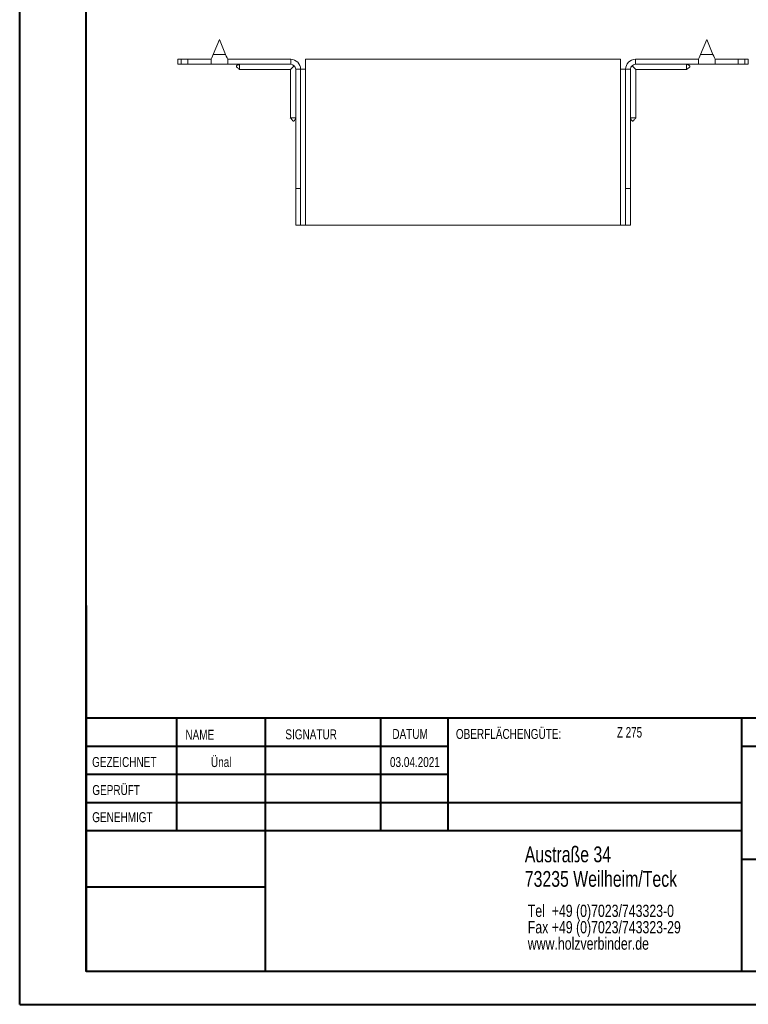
# Model space of a CAD drawing. Header units: millimetres. Extents: x 0 to 210, y 0 to 297.
# Tile 1 of 6: x 0 to 110, y 0 to 149. Entities that reach past the tile are written whole.
import ezdxf

# ---------------------------------------------------------------- set-up
doc = ezdxf.new("R2010")
doc.units = ezdxf.units.MM
doc.styles.add('SLDTEXTSTYLE0', font='TXT', dxfattribs={"width": 0.75})
doc.styles.add('SLDTEXTSTYLE2', font='TXT', dxfattribs={"width": 0.7})

# ---------------------------------------------------------------- blocks, each defined once
blk = doc.blocks.new('SW_NOTE_0')
at = {"color": 0, "linetype": 'Continuous', "lineweight": 0, "char_height": 1.8521, "attachment_point": 1, "style": 'SLDTEXTSTYLE0'}
for s, insert in [('Tel  +49 (0)7023/743323-0', (0, 2.39)), ('Fax +49 (0)7023/743323-29', (0, -0.08)), ('www.holzverbinder.de', (0, -2.55))]:
    blk.add_mtext(s, dxfattribs=dict(at, insert=insert))

msp = doc.modelspace()

# ---------------------------------------------------------------- linework, layer by layer
at = {"color": 7, "linetype": 'Continuous', "lineweight": 40}
for p, q in [((0.08, 0.21), (0.08, 297.21)), ((10.08, 5.21), (10.08, 292.21)), ((10.11, 60.37), (10.11, 5.12)), ((205.08, 43.37), (10.11, 43.37)), ((23.71, 43.37), (23.71, 26.37)), ((37.1, 43.37), (37.1, 5.12)), ((54.51, 43.37), (54.51, 26.37)), ((64.71, 26.37), (64.71, 43.37)), ((108.91, 43.37), (108.91, 5.12)), ((64.71, 39.1), (10.11, 39.1)), ((205.08, 39.12), (108.91, 39.12)), ((64.71, 34.87), (10.11, 34.87)), ((108.91, 30.62), (10.11, 30.62)), ((108.91, 26.37), (10.11, 26.37)), ((108.91, 22.12), (205.08, 22.12)), ((37.1, 17.87), (10.11, 17.87)), ((10.11, 13.71), (10.08, 13.71)), ((10.11, 9.46), (10.08, 9.46)), ((10.08, 5.21), (205.08, 5.21)), ((0.08, 0.21), (210.08, 0.21))]:
    msp.add_line(p, q, dxfattribs=at)
at = {"color": 7, "linetype": 'Continuous', "lineweight": 15}
for p, q in [((30.2, 145.74), (29.26, 143.49)), ((31.13, 143.49), (30.2, 145.74)), ((103.7, 145.74), (102.76, 143.49)), ((104.63, 143.49), (103.7, 145.74)), ((23.95, 142.74), (23.95, 141.99)), ((23.95, 142.74), (24.45, 142.74)), ((24.45, 142.74), (24.45, 141.99)), ((24.45, 142.74), (25.45, 142.74)), ((25.45, 141.99), (25.45, 142.74)), ((28.95, 142.74), (25.45, 142.74)), ((28.95, 142.74), (28.95, 141.99)), ((29.26, 143.49), (31.13, 143.49)), ((40.95, 142.74), (31.45, 142.74)), ((31.45, 141.99), (31.45, 142.74)), ((40.95, 141.99), (40.95, 142.74)), ((43.2, 141.24), (43.2, 142.74)), ((90.7, 142.74), (43.2, 142.74)), ((90.7, 142.74), (90.7, 141.24)), ((92.95, 141.99), (92.95, 142.74)), ((92.95, 142.74), (102.45, 142.74)), ((102.45, 142.74), (102.45, 141.99)), ((102.76, 143.49), (104.63, 143.49)), ((104.95, 141.99), (104.95, 142.74)), ((104.95, 142.74), (108.45, 142.74)), ((108.45, 141.99), (108.45, 142.74)), ((108.45, 142.74), (109.45, 142.74)), ((109.45, 141.99), (109.45, 142.74)), ((109.45, 142.74), (109.95, 142.74)), ((109.95, 141.99), (109.95, 142.74)), ((24.45, 141.99), (23.95, 141.99)), ((25.45, 141.99), (24.45, 141.99)), ((28.95, 141.99), (25.45, 141.99)), ((28.95, 141.99), (31.45, 141.99)), ((40.95, 141.99), (31.45, 141.99)), ((33.25, 141.19), (40.9, 141.19)), ((40.9, 141.19), (40.9, 133.93)), ((41.7, 141.24), (42.45, 141.24)), ((41.7, 123.24), (41.7, 141.24)), ((42.45, 123.24), (42.45, 141.24)), ((42.45, 141.24), (43.2, 141.24)), ((43.2, 117.74), (43.2, 141.24)), ((90.7, 141.24), (90.7, 117.74)), ((90.7, 141.24), (91.45, 141.24)), ((92.2, 141.24), (91.45, 141.24)), ((91.45, 123.24), (91.45, 141.24)), ((92.2, 123.24), (92.2, 141.24)), ((92.95, 141.99), (102.45, 141.99)), ((93, 141.19), (100.65, 141.19)), ((93, 133.93), (93, 141.19)), ((102.45, 141.99), (104.95, 141.99)), ((104.95, 141.99), (108.45, 141.99)), ((109.45, 141.99), (108.45, 141.99)), ((109.95, 141.99), (109.45, 141.99)), ((42.45, 123.24), (41.7, 123.24)), ((41.7, 117.74), (41.7, 123.24)), ((42.45, 117.74), (42.45, 123.24)), ((91.45, 123.24), (92.2, 123.24)), ((91.45, 117.74), (91.45, 123.24)), ((92.2, 117.74), (92.2, 123.24)), ((41.7, 117.74), (42.45, 117.74)), ((42.45, 117.74), (43.2, 117.74)), ((90.7, 117.74), (43.2, 117.74)), ((90.7, 117.74), (91.45, 117.74)), ((91.45, 117.74), (92.2, 117.74))]:
    msp.add_line(p, q, dxfattribs=at)
at = {"color": 7, "linetype": 'Continuous', "lineweight": 0}
for p, q in [((64.71, 39.12), (10.11, 39.12)), ((23.71, 5.21), (23.71, 5.12)), ((54.51, 5.21), (54.51, 5.12))]:
    msp.add_line(p, q, dxfattribs=at)
at = {"color": 7, "linetype": 'Continuous', "lineweight": 15, "flags": 128}
for points in [[(29.26, 143.49), (29.15, 143.23), (29.05, 142.98), (28.95, 142.74)], [(31.45, 142.74), (31.35, 142.98), (31.24, 143.23), (31.13, 143.49)], [(102.76, 143.49), (102.65, 143.23), (102.55, 142.98), (102.45, 142.74)], [(104.95, 142.74), (104.85, 142.98), (104.74, 143.23), (104.63, 143.49)], [(40.9, 141.19), (40.91, 141.21), (40.97, 141.26), (41.05, 141.35), (41.17, 141.46), (41.31, 141.61), (41.48, 141.77)], [(92.42, 141.77), (92.58, 141.61), (92.72, 141.46), (92.84, 141.35), (92.93, 141.26), (92.98, 141.21), (93, 141.19)]]:
    msp.add_lwpolyline(points, dxfattribs=at)
at = {"color": 7, "linetype": 'Continuous', "lineweight": 15}
for centre, radius, start, end in [((40.95, 141.24), 1.5, 0, 90), ((92.95, 141.24), 1.5, 90, 180), ((40.95, 141.24), 0.75, 0, 90), ((92.95, 141.24), 0.75, 90, 180)]:
    msp.add_arc(centre, radius, start, end, dxfattribs=at)
for points, knots in [([(33.25, 141.99), (33.13, 141.95), (32.96, 141.89), (32.8, 141.79), (32.75, 141.72), (32.75, 141.69), (32.75, 141.65), (32.76, 141.61), (32.83, 141.53), (33, 141.4), (33.15, 141.27), (33.25, 141.18)], [0, 0, 0, 0, 0.285502, 0.392615, 0.433608, 0.452355, 0.47104, 0.511905, 0.562272, 0.695299, 1, 1, 1, 1]), ([(33.25, 141.99), (33.25, 141.91), (33.25, 141.72), (33.25, 141.45), (33.25, 141.26), (33.25, 141.18), (33.25, 141.2), (33.25, 141.2)], [0, 0, 0, 0, 0.176998, 0.437531, 0.698075, 0.958617, 1, 1, 1, 1]), ([(100.64, 141.18), (100.73, 141.26), (100.85, 141.37), (101.03, 141.5), (101.12, 141.59), (101.15, 141.65), (101.15, 141.69), (101.14, 141.72), (101.11, 141.77), (100.96, 141.89), (100.79, 141.95), (100.65, 141.99)], [0, 0, 0, 0, 0.2567317, 0.3869502, 0.4891735, 0.528771, 0.5473162, 0.5662044, 0.608674, 0.6622133, 1, 1, 1, 1]), ([(100.65, 141.99), (100.65, 141.91), (100.65, 141.72), (100.65, 141.45), (100.65, 141.26), (100.65, 141.18), (100.65, 141.2), (100.65, 141.2)], [0, 0, 0, 0, 0.176998, 0.437531, 0.698075, 0.958617, 1, 1, 1, 1]), ([(40.89, 133.93), (40.96, 133.85), (41.08, 133.72), (41.2, 133.54), (41.29, 133.45), (41.36, 133.43), (41.39, 133.43), (41.43, 133.43), (41.47, 133.46), (41.6, 133.61), (41.65, 133.78), (41.7, 133.93)], [0, 0, 0, 0, 0.25673, 0.38695, 0.489172, 0.52877, 0.547318, 0.566204, 0.608674, 0.662214, 1, 1, 1, 1]), ([(40.91, 133.93), (40.91, 133.93), (40.92, 133.93), (41.09, 133.93), (41.31, 133.93), (41.52, 133.93), (41.64, 133.93), (41.7, 133.93)], [0, 0, 0, 0, 0.217784, 0.478085, 0.738383, 0.867316, 1, 1, 1, 1]), ([(92.2, 133.93), (92.24, 133.81), (92.29, 133.64), (92.4, 133.48), (92.47, 133.43), (92.5, 133.43), (92.54, 133.43), (92.58, 133.44), (92.66, 133.51), (92.79, 133.68), (92.92, 133.83), (93, 133.93)], [0, 0, 0, 0, 0.285501, 0.392616, 0.433608, 0.452355, 0.471041, 0.511905, 0.562272, 0.6953, 1, 1, 1, 1]), ([(92.99, 133.93), (92.98, 133.93), (92.97, 133.93), (92.81, 133.93), (92.59, 133.93), (92.37, 133.93), (92.26, 133.93), (92.2, 133.93)], [0, 0, 0, 0, 0.217784, 0.478085, 0.738383, 0.867316, 1, 1, 1, 1])]:
    msp.add_open_spline(points, degree=3, knots=knots, dxfattribs=at)

# ---------------------------------------------------------------- block references
at = {"color": 7, "linetype": 'Continuous', "lineweight": 0}
msp.add_blockref('SW_NOTE_0', (76.7, 12.85), dxfattribs=at)

# ---------------------------------------------------------------- texts
for s, insert, char_height, attachment_point, style in [('NAME', (25.07, 41.62), 1.5, 1, 'SLDTEXTSTYLE0'), ('SIGNATUR', (40.14, 41.68), 1.5, 1, 'SLDTEXTSTYLE0'), ('DATUM', (56.28, 41.74), 1.5, 1, 'SLDTEXTSTYLE0'), ('OBERFLÄCHENGÜTE:', (65.86, 41.74), 1.5, 1, 'SLDTEXTSTYLE0'), ('Z 275', (90.14, 42.03), 1.587, 1, 'SLDTEXTSTYLE2'), ('GEZEICHNET', (11, 37.51), 1.5, 1, 'SLDTEXTSTYLE0'), ('Ünal', (30.47, 37.5), 1.499, 2, 'SLDTEXTSTYLE0'), ('03.04.2021', (59.68, 37.5), 1.499, 2, 'SLDTEXTSTYLE0'), ('GEPRÜFT', (11.03, 33.28), 1.5, 1, 'SLDTEXTSTYLE0'), ('GENEHMIGT', (11.02, 29.19), 1.5, 1, 'SLDTEXTSTYLE0'), ('Austraße 34', (76.25, 24.02), 2.3813, 1, 'SLDTEXTSTYLE0'), ('73235 Weilheim/Teck', (76.25, 20.32), 2.3813, 1, 'SLDTEXTSTYLE0')]:
    msp.add_mtext(s, dxfattribs=dict(at, insert=insert, char_height=char_height, attachment_point=attachment_point, style=style))

doc.saveas('drawing.dxf')
